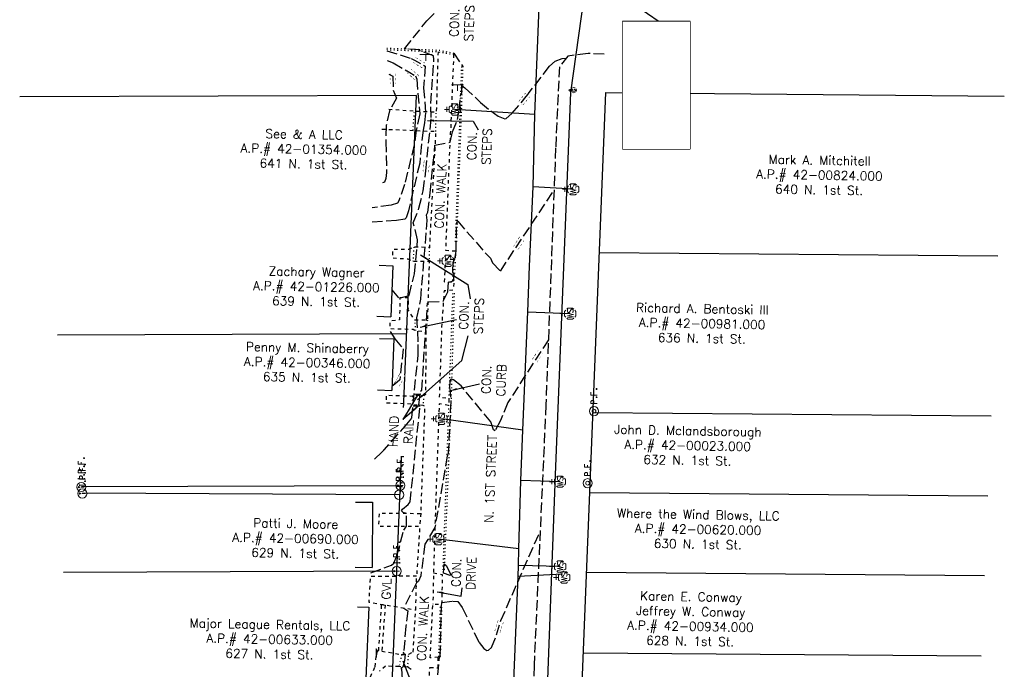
# Model space of a CAD drawing. Extents: x 4660 to 2292870, y 4748 to 270056.
# Tile 4 of 9: x 2292533 to 2292843, y 268909 to 269113. Entities that reach past the tile are written whole.
import ezdxf
from ezdxf.enums import TextEntityAlignment as Align

# ---------------------------------------------------------------- set-up
doc = ezdxf.new("R2010")
doc.units = 0
doc.header["$LTSCALE"] = 20
doc.header["$MEASUREMENT"] = 0
doc.set_wipeout_variables(frame=1)
for name, pattern in [('gasex', [0]), ('OhDOT_USTN1', [0.055, 0.014, -0.041]), ('OhDOT_USTN3', [0.22, 0.165, -0.055]), ('OhDOT_USTN5', [0.11, 0.055, -0.055]), ('rowex', [0]), ('waterex', [0])]:
    doc.linetypes.add(name, pattern=pattern)
for name, color, linetype in [('BD_X_Porch_or_Deck', 7, 'Continuous'), ('DV_X_Property_Line', 7, 'Continuous'), ('PV_X_Curb', 120, 'OhDOT_USTN1'), ('PV_X_Driveway', 7, 'OhDOT_USTN5'), ('PV_X_EOP', 7, 'OhDOT_USTN3'), ('PV_X_Steps', 120, 'OhDOT_USTN1'), ('PV_X_Text', 7, 'Continuous'), ('PV_X_Walk', 120, 'OhDOT_USTN5'), ('RD_X_Misc_Items', 1, 'OhDOT_USTN3'), ('RD_X_Text', 7, 'Continuous'), ('RW_X_Fee_RW', 6, 'rowex'), ('SN_X_Public', 3, 'Continuous'), ('SV_X_Mon_Cells_Found', 7, 'Continuous'), ('SV_X_Text', 7, 'Continuous'), ('UT_X_Gas', 2, 'gasex'), ('UT_X_Gas_Cells', 2, 'Continuous'), ('UT_X_Water', 133, 'waterex'), ('UT_X_Water_Cells', 133, 'Continuous')]:
    doc.layers.add(name, color=color, linetype=linetype)
for name, color, linetype, transparency in [('DT_X_Contour_Major', 132, 'OhDOT_USTN3', 0.5), ('DT_X_Contour_Minor', 136, 'OhDOT_USTN3', 0.5), ('DT_X_User_Label_current', 6, 'Continuous', 0.5)]:
    doc.layers.add(name, color=color, linetype=linetype, transparency=transparency)
doc.styles.add('SHR', font='SIMPLEX', dxfattribs={"height": 0.75})
doc.styles.get("Standard").update_dxf_attribs({"font": 'arial.ttf'})
doc.dimstyles.get("Standard").update_dxf_attribs({"dimtxt": 0.18, "dimasz": 0.18, "dimexe": 0.18, "dimexo": 0.0625, "dimgap": 0.09, "dimtad": 0, "dimtih": 1, "dimtoh": 1, "dimdec": 4, "dimzin": 0, "dimdsep": 46, "dimtxsty": 'Standard', "dimcen": 0.09, "dimadec": 0, "dimazin": 0, "dimtfac": 1, "dimtdec": 4, "dimtofl": 0, "dimtmove": 0, "dimatfit": 3, "dimfxl": 1, "dimtolj": 1, "dimtzin": 0, "dimarcsym": 0})

# ---------------------------------------------------------------- blocks, each defined once
blk = doc.blocks.new('GV')
at = {"layer": 'UT_X_Gas_Cells', "color": 2, "linetype": 'Continuous', "lineweight": 0}
for p, q in [((0.032, 0.102), (-0.032, 0.102)), ((0, 0.07), (0, 0.134))]:
    blk.add_line(p, q, dxfattribs=at)
at = {"layer": 'UT_X_Gas_Cells', "color": 2, "linetype": 'Continuous', "lineweight": 0, "flags": 128}
blk.add_lwpolyline([(0.027, 0.027), (0.026, 0.031), (0.024, 0.034), (0.02, 0.038), (0.015, 0.042), (0.012, 0.044), (0.009, 0.044), (0.005, 0.045), (-0.004, 0.045), (-0.007, 0.044), (-0.01, 0.044), (-0.012, 0.042), (-0.018, 0.038), (-0.022, 0.033), (-0.024, 0.027), (-0.025, 0.019), (-0.027, 0.008), (-0.027, -0.007), (-0.026, -0.019), (-0.023, -0.028), (-0.019, -0.036), (-0.015, -0.039), (-0.011, -0.042), (-0.003, -0.045), (0.005, -0.045), (0.012, -0.044), (0.015, -0.042), (0.018, -0.041), (0.021, -0.038), (0.024, -0.034), (0.027, -0.027), (0.027, -0.01), (0.012, -0.01)], dxfattribs=at)
at = {"layer": 'UT_X_Gas_Cells', "color": 2, "linetype": 'Continuous', "lineweight": 0, "extrusion": (0, 0, -1)}
blk.add_arc((0, 0), 0.07, 330.0184, 29.9816, dxfattribs=at)
at = {"layer": 'UT_X_Gas_Cells', "color": 2, "linetype": 'Continuous', "lineweight": 0}
for start, end in [(60.0184, 120.0157), (330.0184, 29.9816), (239.9843, 299.9816)]:
    blk.add_arc((0, 0), 0.07, start, end, dxfattribs=at)
blk = doc.blocks.new('GVALVE_GAS VALVE')
at = {"xscale": 12, "yscale": 12, "zscale": 12}
blk.add_blockref('GV', (0, 0), dxfattribs=at)
blk = doc.blocks.new('IPID')
at = {"layer": 'SV_X_Mon_Cells_Found', "color": 2, "linetype": 'Continuous', "lineweight": 0}
blk.add_line((0, 0.006), (0, -0.038), dxfattribs=at)
at = {"layer": 'SV_X_Mon_Cells_Found', "color": 2, "linetype": 'Continuous', "lineweight": 0, "flags": 128}
for points in [[(0.102, 0.04), (0.119, 0.04)], [(0.11, -0.04), (0.11, 0.04)], [(0.189, -0.04), (0.189, 0.04), (0.215, 0.04), (0.218, 0.039), (0.222, 0.038), (0.223, 0.037), (0.225, 0.036), (0.227, 0.032), (0.229, 0.029), (0.23, 0.024), (0.23, 0.017), (0.229, 0.014), (0.228, 0.01), (0.226, 0.006), (0.224, 0.004), (0.222, 0.003), (0.219, 0.002), (0.215, 0.001), (0.189, 0.001)], [(0.339, 0.04), (0.301, 0.04), (0.301, -0.04)], [(0.301, 0.001), (0.328, 0.001)], [(0.102, -0.04), (0.119, -0.04)], [(0.158, -0.029), (0.161, -0.029), (0.163, -0.031), (0.164, -0.033), (0.164, -0.036), (0.163, -0.039), (0.161, -0.04), (0.158, -0.04), (0.157, -0.039), (0.155, -0.036), (0.155, -0.033), (0.157, -0.031), (0.158, -0.029)], [(0.271, -0.029), (0.273, -0.029), (0.275, -0.031), (0.277, -0.033), (0.277, -0.036), (0.275, -0.039), (0.273, -0.04), (0.271, -0.04), (0.269, -0.039), (0.267, -0.036), (0.267, -0.033), (0.269, -0.031), (0.271, -0.029)], [(0.378, -0.029), (0.381, -0.029), (0.383, -0.031), (0.384, -0.033), (0.384, -0.036), (0.383, -0.039), (0.381, -0.04), (0.378, -0.04), (0.377, -0.039), (0.375, -0.036), (0.375, -0.033), (0.377, -0.031), (0.378, -0.029)]]:
    blk.add_lwpolyline(points, dxfattribs=at)
at = {"layer": 'SV_X_Mon_Cells_Found', "color": 2, "linetype": 'Continuous', "lineweight": 0}
for centre, radius in [((0, 0), 0.06), ((0, 0.033), 0.008)]:
    blk.add_circle(centre, radius, dxfattribs=at)
blk = doc.blocks.new('IPF')
at = {"layer": 'SV_X_Mon_Cells_Found', "color": 7, "linetype": 'Continuous', "lineweight": 0, "flags": 128}
for points in [[(0.101, 0.04), (0.118, 0.04)], [(0.11, -0.04), (0.11, 0.04)], [(0.188, -0.04), (0.188, 0.04), (0.214, 0.04), (0.217, 0.039), (0.221, 0.038), (0.223, 0.037), (0.224, 0.036), (0.226, 0.032), (0.228, 0.029), (0.229, 0.024), (0.229, 0.017), (0.229, 0.014), (0.227, 0.01), (0.225, 0.006), (0.223, 0.004), (0.221, 0.003), (0.219, 0.002), (0.214, 0.001), (0.188, 0.001)], [(0.338, 0.04), (0.3, 0.04), (0.3, -0.04)], [(0.3, 0.001), (0.327, 0.001)], [(0.101, -0.04), (0.118, -0.04)], [(0.157, -0.029), (0.16, -0.029), (0.162, -0.031), (0.164, -0.033), (0.164, -0.036), (0.162, -0.039), (0.16, -0.04), (0.157, -0.04), (0.156, -0.039), (0.154, -0.036), (0.154, -0.033), (0.156, -0.031), (0.157, -0.029)], [(0.27, -0.029), (0.273, -0.029), (0.274, -0.031), (0.276, -0.033), (0.276, -0.036), (0.274, -0.039), (0.273, -0.04), (0.27, -0.04), (0.268, -0.039), (0.267, -0.036), (0.267, -0.033), (0.268, -0.031), (0.27, -0.029)], [(0.377, -0.029), (0.38, -0.029), (0.382, -0.031), (0.383, -0.033), (0.383, -0.036), (0.382, -0.039), (0.38, -0.04), (0.377, -0.04), (0.376, -0.039), (0.374, -0.036), (0.374, -0.033), (0.376, -0.031), (0.377, -0.029)]]:
    blk.add_lwpolyline(points, dxfattribs=at)
at = {"layer": 'SV_X_Mon_Cells_Found', "color": 7, "linetype": 'Continuous', "lineweight": 0}
blk.add_circle((0, 0), 0.06, dxfattribs=at)
blk = doc.blocks.new('IPIPE')
at = {"layer": 'SV_X_Mon_Cells_Found', "color": 7, "linetype": 'Continuous', "lineweight": 0, "flags": 128}
for points in [[(0.1, -0.04), (0.1, 0.04), (0.126, 0.04), (0.129, 0.039), (0.133, 0.038), (0.135, 0.037), (0.136, 0.036), (0.138, 0.032), (0.14, 0.029), (0.141, 0.024), (0.141, 0.017), (0.141, 0.014), (0.14, 0.01), (0.137, 0.006), (0.135, 0.004), (0.133, 0.003), (0.131, 0.002), (0.126, 0.001), (0.1, 0.001)], [(0.25, 0.04), (0.212, 0.04), (0.212, -0.04)], [(0.212, 0.001), (0.239, 0.001)], [(0.182, -0.029), (0.185, -0.029), (0.186, -0.031), (0.188, -0.033), (0.188, -0.036), (0.186, -0.039), (0.185, -0.04), (0.182, -0.04), (0.18, -0.039), (0.179, -0.036), (0.179, -0.033), (0.18, -0.031), (0.182, -0.029)], [(0.289, -0.029), (0.292, -0.029), (0.294, -0.031), (0.296, -0.033), (0.296, -0.036), (0.294, -0.039), (0.292, -0.04), (0.289, -0.04), (0.288, -0.039), (0.286, -0.036), (0.286, -0.033), (0.288, -0.031), (0.289, -0.029)]]:
    blk.add_lwpolyline(points, dxfattribs=at)
at = {"layer": 'SV_X_Mon_Cells_Found', "color": 7, "linetype": 'Continuous', "lineweight": 0}
for radius in [0.06, 0.0247]:
    blk.add_circle((0, 0), radius, dxfattribs=at)
blk = doc.blocks.new('SGN1P')
at = {"layer": 'SN_X_Public', "color": 3, "linetype": 'Continuous', "lineweight": 0}
for p, q in [((0, 0), (-0.08, 0)), ((0, 0.08), (0, -0.08))]:
    blk.add_line(p, q, dxfattribs=at)
blk = doc.blocks.new('SIGNPB_PUBLIC SIGN')
at = {"xscale": 12, "yscale": 12, "zscale": 12}
blk.add_blockref('SGN1P', (0, 0), dxfattribs=at)
blk = doc.blocks.new('WSS')
at = {"layer": 'UT_X_Water_Cells', "color": 133, "linetype": 'Continuous', "lineweight": 0}
for p, q in [((0, 0.074), (0, 0.138)), ((0.032, 0.106), (-0.032, 0.106)), ((0.02, 0.008), (0.055, -0.01))]:
    blk.add_line(p, q, dxfattribs=at)
at = {"layer": 'UT_X_Water_Cells', "color": 133, "linetype": 'Continuous', "lineweight": 0, "flags": 128}
for points in [[(-0.059, 0.045), (-0.074, 0.03), (-0.074, -0.03), (-0.059, -0.045)], [(-0.055, 0.035), (-0.041, -0.041), (-0.027, 0.035), (-0.013, -0.041), (0.001, 0.035)], [(0.045, 0.059), (0.03, 0.074), (-0.03, 0.074), (-0.045, 0.059)], [(0.059, -0.045), (0.074, -0.03), (0.074, 0.03), (0.059, 0.045)], [(-0.045, -0.059), (-0.03, -0.074), (0.03, -0.074), (0.045, -0.059)]]:
    blk.add_lwpolyline(points, dxfattribs=at)
at = {"layer": 'UT_X_Water_Cells', "color": 133, "linetype": 'Continuous', "lineweight": 0, "extrusion": (0, 0, -1)}
for centre, radius, start, end in [((-0.028, 0.02), 0.0135, 303.6324, 53.7413), ((-0.039, -0.005), 0.04, 61.3463, 118.6537), ((-0.037, -0.009), 0.0316, 235.6037, 316.3305), ((-0.044, -0.022), 0.017, 132.0642, 228.5117)]:
    blk.add_arc(centre, radius, start, end, dxfattribs=at)

msp = doc.modelspace()

# ---------------------------------------------------------------- linework, layer by layer
at = {"layer": 'BD_X_Porch_or_Deck'}
for p, q in [((2292645.95, 269035.87), (2292650.34, 269035.69)), ((2292645.29, 269019.83), (2292649.68, 269019.65)), ((2292646.15, 269012.85), (2292650.65, 269012.66)), ((2292645.47, 268996.64), (2292649.96, 268996.45)), ((2292638.57, 268961.3), (2292643.88, 268961.28)), ((2292638.48, 268940.73), (2292643.79, 268940.71)), ((2292639.18, 268928.28), (2292642.75, 268928.13))]:
    msp.add_line(p, q, dxfattribs=at)
at = {"layer": 'BD_X_Porch_or_Deck', "flags": 128}
for points in [[(2292650.34, 269035.69), (2292649.68, 269019.65)], [(2292650.65, 269012.66), (2292649.96, 268996.45)], [(2292643.88, 268961.28), (2292643.79, 268940.71)], [(2292642.75, 268928.13), (2292641.82, 268905.74)]]:
    msp.add_lwpolyline(points, dxfattribs=at)
at = {"layer": 'DT_X_Contour_Major', "elevation": 855}
msp.add_lwpolyline([(2292645.05, 268915.09), (2292645.02, 268912.38), (2292645.43, 268914.29), (2292645.05, 268915.09)], close=True, dxfattribs=at)
at = {"layer": 'DT_X_Contour_Minor', "elevation": 853}
msp.add_lwpolyline([(2292667.06, 268941.26), (2292668.53, 268938.45), (2292668.36, 268938.11), (2292666.27, 268938.84), (2292666.5, 268941.86), (2292667.06, 268941.26)], close=True, dxfattribs=at)
at = {"layer": 'DV_X_Property_Line'}
for p, q in [((2292715.35, 269039.87), (2292840.82, 269038.83)), ((2292544.66, 269014.01), (2292654.66, 269014.4)), ((2292713.34, 268989.46), (2292838.73, 268988.45)), ((2292652.67, 268966.44), (2292552.27, 268966.09)), ((2292652.29, 268963.56), (2292552.58, 268964.09)), ((2292652.67, 268966.44), (2292652.58, 268964.44)), ((2292712.34, 268964.25), (2292837.69, 268963.26)), ((2292651.55, 268939.46), (2292546.55, 268939.05)), ((2292836.64, 268938.07), (2292711.34, 268939.04)), ((2292710.34, 268913.83), (2292835.6, 268912.88))]:
    msp.add_line(p, q, dxfattribs=at)
at = {"layer": 'PV_X_Curb', "flags": 128}
for points in [[(2292648.38, 269104.29), (2292664.79, 269103.66), (2292669.47, 269102.74)], [(2292648.38, 269103.83), (2292664.54, 269103.15), (2292669.45, 269102.29)], [(2292671.91, 269098.51), (2292671.19, 269077.63), (2292669.92, 269042.78)], [(2292672.32, 269098.52), (2292671.61, 269077.25), (2292670.3, 269042.73)], [(2292669.41, 269036.86), (2292669.12, 269031.06)], [(2292669.94, 269036.83), (2292669.53, 269031.02)], [(2292669.13, 269027.02), (2292667.92, 268994.09), (2292667.87, 268991.74), (2292666.02, 268939.3)], [(2292669.6, 269027.1), (2292668.62, 268993.11), (2292666.43, 268939.22)], [(2292665.19, 268928.24), (2292664.7, 268912.56)], [(2292665.65, 268928.19), (2292665.22, 268912.58)]]:
    msp.add_lwpolyline(points, dxfattribs=at)
at = {"layer": 'PV_X_Driveway', "flags": 128}
for points in [[(2292663.11, 268938.96), (2292665.87, 268938.41), (2292665.88, 268937.47), (2292665.7, 268929.91), (2292665.59, 268928.91), (2292662.92, 268929.08)], [(2292657.8, 268937.9), (2292643.18, 268937.86), (2292642.71, 268929.76), (2292657.53, 268927.31)]]:
    msp.add_lwpolyline(points, dxfattribs=at)
at = {"layer": 'PV_X_EOP'}
for points in [[(2292669.47, 269102.74), (2292672.32, 269098.52)], [(2292716.82, 269102.36), (2292711.78, 269102.62), (2292705.45, 269101.77), (2292702.77, 269098.42), (2292701.58, 269072.86), (2292698.52, 268991.92), (2292694.78, 268909.76), (2292692.52, 268841.85)]]:
    msp.add_lwpolyline(points, dxfattribs=at)
at = {"layer": 'PV_X_Steps'}
for points in [[(2292656.68, 269078.37), (2292657.1, 269084.39)], [(2292663.82, 269078.06), (2292663.97, 269084.03)], [(2292656.92, 269041.62), (2292656.63, 269037.18)], [(2292661.8, 269041.44), (2292661.75, 269037.17)], [(2292657.57, 269015.31), (2292657.24, 269018.62)], [(2292656.5, 268994.57), (2292656.39, 268992.26)], [(2292660.14, 268994.89), (2292659.76, 268991.82)], [(2292653.08, 268913.25), (2292652.23, 268909.46)], [(2292654.98, 268909.27), (2292655.3, 268913.35)]]:
    msp.add_lwpolyline(points, dxfattribs=at)
msp.add_polyline3d([(2292661.17, 269018.55, 854.88), (2292660.72, 269014.99, 854.9)], dxfattribs=at)
at = {"layer": 'PV_X_Text'}
for p, q in [((2292675.63, 269081.29), (2292677.18, 269078.55)), ((2292673.92, 269029.82), (2292674.63, 269025.28)), ((2292671.99, 269005.89), (2292674, 269013.68)), ((2292671.82, 268931.61), (2292672.17, 268934.24))]:
    msp.add_line(p, q, dxfattribs=at)
at = {"layer": 'PV_X_Walk', "flags": 128}
for points in [[(2292664.54, 269103.15), (2292663.97, 269084.03), (2292657.99, 269084.33), (2292648.39, 269084.99)], [(2292669.45, 269102.29), (2292668.5, 269078.33), (2292668.37, 269077.45), (2292666.9, 269040.64), (2292670.13, 269040.38), (2292669.92, 269037.53), (2292666.86, 269037.8), (2292666.51, 269030.67), (2292669.6, 269030.53), (2292669.16, 269028.04), (2292666.44, 269027.82), (2292665.67, 269016.34), (2292664.93, 268994.22), (2292667.92, 268994.09), (2292667.87, 268991.74), (2292664.9, 268992.27), (2292663.6, 268955.17), (2292663.11, 268938.96), (2292662.92, 268929.08)], [(2292646.86, 269078.79), (2292656.68, 269078.37), (2292663.82, 269078.06), (2292661.8, 269041.44), (2292656.92, 269041.62), (2292655.22, 269040.87), (2292650.19, 269040.79), (2292650.21, 269038.32), (2292650.2, 269038.22), (2292655.06, 269037.87), (2292656.63, 269037.18), (2292661.75, 269037.17), (2292661.17, 269018.55), (2292657.24, 269018.62), (2292655.16, 269021.83), (2292655.33, 269025.66), (2292652.51, 269025.62), (2292652.42, 269018.7), (2292649.4, 269018.23), (2292649.28, 269015.92), (2292656.74, 269015.74), (2292657.57, 269015.31), (2292660.72, 269014.99), (2292660.6, 268995.21), (2292660.14, 268994.89), (2292656.53, 268994.89), (2292656.5, 268994.57), (2292648.19, 268994.85), (2292648.2, 268992.55), (2292656.39, 268992.26), (2292656.38, 268992.06), (2292659.76, 268991.82), (2292660.34, 268991.45), (2292659.07, 268957.74), (2292658.98, 268957.6), (2292645.95, 268957.71), (2292645.79, 268953.69), (2292658.61, 268953.68), (2292658.76, 268953.64), (2292657.8, 268937.9)]]:
    msp.add_lwpolyline(points, dxfattribs=at)
at = {"layer": 'PV_X_Walk'}
for points in [[(2292659.07, 268957.74), (2292658.76, 268953.64)], [(2292642.29, 268904.27), (2292644.76, 268909.39), (2292645.19, 268914.27), (2292645.87, 268914.52), (2292646.78, 268928.97), (2292647.91, 268928.82), (2292646.81, 268914.33), (2292653.08, 268913.25), (2292655.3, 268913.35), (2292656.69, 268914.04), (2292657.53, 268927.31), (2292657.8, 268937.9)], [(2292658.24, 268832.14), (2292659.04, 268850.52), (2292659.8, 268867.61), (2292662.83, 268867.54), (2292663, 268870.05), (2292660.27, 268870.19), (2292660.78, 268889.09), (2292661.99, 268909.21), (2292664.54, 268909.05), (2292664.61, 268912.4), (2292662.08, 268912.18), (2292662.92, 268929.08)], [(2292656.12, 268908.57), (2292654.98, 268909.27), (2292652.23, 268909.46), (2292647.95, 268909.59), (2292646.1, 268908.04)]]:
    msp.add_lwpolyline(points, dxfattribs=at)
at = {"layer": 'RD_X_Misc_Items'}
for p, q in [((2292656.95, 268995.29), (2292659.16, 268995.33)), ((2292658.94, 268991.53), (2292656.71, 268991.48))]:
    msp.add_line(p, q, dxfattribs=at)
at = {"layer": 'RW_X_Fee_RW'}
for p, q in [((2292657.77, 269089.33), (2292532.77, 269088.89)), ((2292647.4, 268839.55), (2292657.77, 269089.33)), ((2292707.33, 268838.21), (2292717.35, 269090.28)), ((2292717.35, 269090.28), (2292842.9, 269089.2))]:
    msp.add_line(p, q, dxfattribs=at)
at = {"layer": 'SV_X_Text'}
msp.add_lwpolyline([(2292722.66, 269072.54), (2292743.94, 269072.54), (2292743.94, 269112.64), (2292722.66, 269112.64)], close=True, dxfattribs=at)
at = {"layer": 'UT_X_Gas'}
msp.add_line((2292706.35, 269090.28), (2292710.76, 269121.99), dxfattribs=at)
msp.add_lwpolyline([(2292686.28, 268563.44), (2292701.57, 268969.84), (2292706.35, 269090.28)], dxfattribs=at)
at = {"layer": 'UT_X_Water'}
for p, q in [((2292695.08, 269083.38), (2292669.84, 269084.98)), ((2292707.06, 269059.81), (2292694.49, 269060.6)), ((2292692.86, 269021.18), (2292706.18, 269020.64)), ((2292691.28, 268983.9), (2292665.65, 268987.52)), ((2292702.96, 268967.7), (2292690.63, 268968.05)), ((2292690.01, 268946.54), (2292664.64, 268949.63)), ((2292702.99, 268940.99), (2292689.86, 268941.32)), ((2292703.72, 268938.53), (2292689.73, 268937.82))]:
    msp.add_line(p, q, dxfattribs=at)
at = {"layer": 'UT_X_Water', "flags": 128}
msp.add_lwpolyline([(2292683.71, 268773.53), (2292683.66, 268782.91), (2292684.08, 268787.13), (2292684.11, 268794.11), (2292685.36, 268841.85), (2292685.95, 268846.35), (2292686.77, 268865.44), (2292686.83, 268866.32), (2292687.86, 268892.27), (2292689.73, 268937.82), (2292689.86, 268941.32), (2292690.01, 268946.54), (2292690.63, 268968.05), (2292691.28, 268983.9), (2292692.86, 269021.18), (2292693.3, 269035.61), (2292694.49, 269060.6), (2292695.08, 269083.38), (2292697.06, 269132.97), (2292698.3, 269169.49), (2292698.55, 269173.67), (2292698.72, 269194.61), (2292699.27, 269205.03), (2292700.19, 269232.28), (2292702.88, 269290.43), (2292704.73, 269331.16), (2292705.48, 269354.85), (2292707.21, 269398.54), (2292707.65, 269410.56), (2292708.73, 269468.23), (2292708.76, 269468.9), (2292709.97, 269496.73), (2292712.75, 269531.9), (2292714.51, 269575.71), (2292714.59, 269576.91), (2292714.37, 269588.21), (2292715.89, 269614.66), (2292715.94, 269623.28), (2292716.28, 269627.6), (2292716.51, 269631.68), (2292718.45, 269673.77)], dxfattribs=at)

# ---------------------------------------------------------------- block references
at = {"layer": 'SN_X_Public', "xscale": 2, "yscale": 2, "zscale": 2, "rotation": 90}
for p in [(2292660.74, 269102.24, 857.15), (2292670.67, 269092.71, 856.46)]:
    msp.add_blockref('SIGNPB_PUBLIC SIGN', p, dxfattribs=at)
at = {"layer": 'SV_X_Mon_Cells_Found', "xscale": 24, "yscale": 24, "zscale": 24, "rotation": 90}
for name, p in [('IPIPE', (2292713.65, 268989.91)), ('IPID', (2292552.2, 268966)), ('IPID', (2292552.53, 268963.99)), ('IPID', (2292652.67, 268966.51)), ('IPIPE', (2292711.66, 268967.22)), ('IPF', (2292652.29, 268963.56)), ('IPID', (2292651.51, 268939.5))]:
    msp.add_blockref(name, p, dxfattribs=at)
at = {"layer": 'UT_X_Gas_Cells', "rotation": 90}
msp.add_blockref('GVALVE_GAS VALVE', (2292707.27, 269091.01, 856.13), dxfattribs=at)
at = {"layer": 'UT_X_Water_Cells', "xscale": 24, "yscale": 24, "zscale": 24, "rotation": 90}
for p in [(2292669.84, 269084.98, 856.27), (2292707.06, 269059.81, 855.94), (2292667.65, 269037.24, 855.35), (2292706.18, 269020.64, 854.92), (2292665.65, 268987.52, 854.27), (2292702.96, 268967.7, 853.82), (2292664.64, 268949.63, 853.56), (2292702.99, 268940.99, 853.44), (2292704.24, 268937.52, 853.5)]:
    msp.add_blockref('WSS', p, dxfattribs=at)

# ---------------------------------------------------------------- texts
at = {"layer": 'DT_X_User_Label_current', "style": 'SHR'}
for s, rotation, p in [('858', 149.3208, (2292658.54, 269099.69)), ('860', 91.5335, (2292650.31, 269094.53)), ('856', 50.6967, (2292691.74, 269088.29)), ('857', 83.9068, (2292660.86, 269067.09)), ('855', 56.3839, (2292689.99, 269042.81)), ('854', 57.13, (2292695.91, 269007.17)), ('857', 61.2066, (2292652.41, 268999.71)), ('853', 72.9853, (2292683.78, 268922.13))]:
    msp.add_text(s, height=1.6, rotation=rotation, dxfattribs=at).set_placement(p, align=Align.MIDDLE_CENTER)
at = {"layer": 'PV_X_Text', "style": 'SHR'}
for p in [(2292666.21, 269047.4), (2292660.67, 268911.18)]:
    msp.add_text('CON. WALK', height=2.8, rotation=87.2367, dxfattribs=at).set_placement(p)
at = {"layer": 'PV_X_Text', "char_height": 2.8, "attachment_point": 2, "rotation": 87.8327, "style": 'SHR'}
for s, insert in [('CON.\\PSTEPS', (2292668.29, 269112.36)), ('CON.\\PSTEPS', (2292673.83, 269073.5)), ('CON.\\PSTEPS', (2292671.3, 269020.12)), ('CON.\\PCURB', (2292678.39, 268999.88)), ('CON.\\PDRIVE', (2292668.91, 268939.06)), ('GVL', (2292646.88, 268933.97))]:
    msp.add_mtext_dynamic_manual_height_columns(s, width=23.3461, gutter_width=14, heights=[0], dxfattribs=dict(at, insert=insert))
at = {"layer": 'SV_X_Text', "style": 'SHR'}
msp.add_text('N. 1ST STREET ', height=2.8, rotation=87.5929, dxfattribs=at).set_placement((2292681.89, 268954.64))
at = {"layer": 'SV_X_Text', "insert": (2292733.66, 269111.48), "char_height": 2, "attachment_point": 6, "rotation": 90, "style": 'SHR'}
msp.add_mtext("C.P.# 1003\\PPunch Mark in East Side \\Pof Water Valve Rim^JN:269132.1434'^JE:2292705.9991'^JEL:857.30'", dxfattribs=at)
at = {"layer": 'SV_X_Text', "char_height": 2.8, "attachment_point": 2, "rotation": 358.947, "style": 'SHR'}
for s, width, insert in [('See & A LLC\\PA.P.# 42-01354.000\\P641 N. 1st St.', 54.9549, (2292622.38, 269078.54)), ('Mark A. Mitchitell\\PA.P.# 42-00824.000\\P640 N. 1st St.', 50.2909, (2292784.77, 269070.38)), ('Zachary Wagner\\PA.P.# 42-01226.000\\P639 N. 1st St.', 54.9549, (2292626.32, 269035.19)), ('Richard A. Bentoski III\\PA.P.# 42-00981.000\\P636 N. 1st St.', 50.2909, (2292747.83, 269023.59)), ('Penny M. Shinaberry\\PA.P.# 42-00346.000\\P635 N. 1st St.', 54.9549, (2292623.43, 269011.29)), ('John D. Mclandsborough\\PA.P.# 42-00023.000\\P632 N. 1st St.', 61.3083, (2292743.26, 268985.17)), ('Where the Wind Blows, LLC\\PA.P.# 42-00620.000\\P630 N. 1st St.', 61.3083, (2292746.56, 268958.76)), ('Patti J. Moore\\PA.P.# 42-00690.000\\P629 N. 1st St.', 54.9549, (2292619.77, 268955.89)), ('Karen E. Conway\\PJeffrey W. Conway\\PA.P.# 42-00934.000\\P628 N. 1st St.', 61.3083, (2292744.24, 268932.88)), ('Major League Rentals, LLC\\PA.P.# 42-00633.000\\P627 N. 1st St.', 57.7903, (2292611.62, 268924.13))]:
    msp.add_mtext_dynamic_manual_height_columns(s, width=width, gutter_width=1, heights=[0], dxfattribs=dict(at, insert=insert))

# ---------------------------------------------------------------- leaders
at = {"layer": 'PV_X_Text'}
for points in [[(2292661.26, 269081.48), (2292675.63, 269081.29)], [(2292659.04, 269039.12), (2292673.92, 269029.82)], [(2292658.87, 269016.4), (2292670.35, 269018.81)], [(2292658.09, 268993.48), (2292671.99, 269005.89)], [(2292668.45, 268996.42), (2292677.55, 268998.55)], [(2292664.27, 268933.04), (2292671.82, 268931.61)], [(2292653.46, 268911.26), (2292658.58, 268898.1)]]:
    msp.add_leader(points, dimstyle='Standard', override={"dimscale": 20, "dimtxt": 0.01, "dimasz": 0.1}, dxfattribs=at)
at = {"layer": 'SV_X_Text'}
msp.add_leader([(2292706, 269132.14), (2292734.16, 269112.64)], dimstyle='Standard', override={"dimscale": 20, "dimtxt": 0.01, "dimasz": 0.1}, dxfattribs=at)

# ---------------------------------------------------------------- next in the draw order: texts
at = {"layer": 'RD_X_Text', "insert": (2292649.18, 268983.56, 861.76), "char_height": 2.8, "attachment_point": 2, "rotation": 87.8327, "style": 'SHR', "bg_fill": 2}
msp.add_mtext_dynamic_manual_height_columns('HAND \\PRAIL', width=12.4069, gutter_width=14, heights=[0], dxfattribs=at)

# ---------------------------------------------------------------- next in the draw order: wipeouts: each hides what was drawn before it
for points, layer in [([(2292660.72, 269099.33), (2292657.18, 269101.43), (2292656.36, 269100.05), (2292659.9, 269097.95)], 'DT_X_User_Label_current'), ([(2292651.17, 269092.5), (2292651.06, 269096.61), (2292649.46, 269096.57), (2292649.57, 269092.45)], 'DT_X_User_Label_current'), ([(2292691.08, 269086.22), (2292693.64, 269089.35), (2292692.4, 269090.36), (2292689.84, 269087.24)], 'DT_X_User_Label_current'), ([(2292661.43, 269064.96), (2292661.87, 269069.05), (2292660.28, 269069.22), (2292659.84, 269065.13)], 'DT_X_User_Label_current'), ([(2292689.52, 269040.65), (2292691.8, 269044.08), (2292690.46, 269044.97), (2292688.18, 269041.54)], 'DT_X_User_Label_current'), ([(2292695.45, 269004.97), (2292697.72, 269008.49), (2292696.38, 269009.36), (2292694.1, 269005.84)], 'DT_X_User_Label_current'), ([(2292652.12, 268997.52), (2292654.1, 269001.12), (2292652.7, 269001.89), (2292650.71, 268998.29)], 'DT_X_User_Label_current'), ([(2292683.94, 268919.93), (2292685.14, 268923.86), (2292683.61, 268924.33), (2292682.41, 268920.4)], 'DT_X_User_Label_current'), ([(2292722.66, 269072.54), (2292722.66, 269112.64), (2292743.94, 269112.64), (2292743.94, 269072.54)], 'SV_X_Text')]:
    msp.add_wipeout(points).dxf.layer = layer

# ---------------------------------------------------------------- next in the draw order: linework, layer by layer
at = {"layer": 'DT_X_Contour_Major'}
for points, elevation in [([(2292649.04, 269096.03), (2292650.29, 269095.4), (2292650.41, 269091.01), (2292651.46, 269088.54), (2292649.23, 269084.57), (2292648.2, 269079.93), (2292648.06, 269074.86), (2292648.35, 269065.09), (2292648.12, 269063.17), (2292647.67, 269062.08), (2292647.09, 269061.86)], 860), ([(2292643.42, 268938.97), (2292649.87, 268941.41), (2292650.62, 268942), (2292651.61, 268944.38), (2292653.76, 268952.42), (2292654.56, 268953.68), (2292654.64, 268957.64), (2292653.55, 268957.98), (2292653.07, 268958.52), (2292653.38, 268959.08), (2292655.17, 268960.52), (2292655.77, 268961.32), (2292658.87, 268991.71), (2292658.53, 268991.92), (2292659.06, 268996.22), (2292659.42, 268996.53), (2292661.21, 269023.86), (2292661.61, 269024.34), (2292666.13, 269024.52), (2292667.61, 269027.48), (2292667.8, 269030.54), (2292669.45, 269031.01), (2292669.64, 269033.06), (2292669.21, 269033.66), (2292669.36, 269037.07), (2292669.85, 269037.76), (2292670.22, 269040.3), (2292670.42, 269049.25), (2292670.75, 269049.77), (2292679.55, 269039.61), (2292681.1, 269038.15), (2292681.73, 269036.6), (2292684.18, 269034.07), (2292701.08, 269059.49)], 855)]:
    msp.add_lwpolyline(points, dxfattribs=dict(at, elevation=elevation))
at = {"layer": 'DT_X_Contour_Minor'}
for points, elevation in [([(2292649.46, 269014.99), (2292650.96, 269012.74), (2292653.57, 269009.56), (2292652.48, 268999.77), (2292650.01, 268997.65)], 857), ([(2292699.3, 269012.41), (2292686.5, 268992.6), (2292684.21, 268986.93), (2292682.51, 268983.68), (2292682.05, 268984.04), (2292681.13, 268986.56), (2292671.8, 268997.87), (2292669.45, 268999.8), (2292668.82, 268999.98), (2292668.39, 268999.68), (2292668.2, 268997.62), (2292668.54, 268992.95), (2292667.76, 268976.04), (2292667.42, 268975.82), (2292663.57, 268953.32), (2292660.42, 268948.03), (2292659.1, 268937.99), (2292658.34, 268936.4), (2292657.79, 268935.87), (2292653.77, 268927.9), (2292655.05, 268927.04), (2292654.38, 268922.16), (2292653.73, 268913.89), (2292653.4, 268913.8), (2292654.23, 268913.35), (2292654.02, 268911.28), (2292653.47, 268909.3), (2292652.79, 268908.89), (2292653.02, 268908.78), (2292653.23, 268904.91)], 854), ([(2292664.48, 268906.84), (2292664.96, 268912.57), (2292665.18, 268912.57), (2292665.63, 268928.19), (2292665.44, 268928.28), (2292665.62, 268928.43), (2292665.7, 268929.64), (2292669.15, 268930.11), (2292670.76, 268929.94), (2292672.16, 268928.09), (2292677.48, 268917), (2292678.94, 268915.16), (2292679.91, 268914.57), (2292680.41, 268914.58), (2292681.35, 268915.48), (2292683, 268919.45), (2292684.3, 268923.93), (2292696.71, 268952.07)], 853)]:
    msp.add_lwpolyline(points, dxfattribs=dict(at, elevation=elevation))

# ---------------------------------------------------------------- next in the draw order: texts
at = {"layer": 'DT_X_User_Label_current', "style": 'SHR'}
msp.add_text('859', height=1.6, rotation=137.7328, dxfattribs=at).set_placement((2292656.58, 269096.08), align=Align.MIDDLE_CENTER)

# ---------------------------------------------------------------- next in the draw order: leaders
at = {"layer": 'RD_X_Text'}
for points in [[(2292658.25, 268995.32), (2292653.42, 268987.34)], [(2292658.28, 268991.52), (2292653.42, 268987.34)]]:
    msp.add_leader(points, dimstyle='Standard', override={"dimscale": 20, "dimtxt": 0.01, "dimasz": 0.1}, dxfattribs=at)

# ---------------------------------------------------------------- next in the draw order: wipeouts: each hides what was drawn before it
msp.add_wipeout([(2292658.61, 269095.32), (2292655.63, 269098.03), (2292654.55, 269096.85), (2292657.54, 269094.13)]).dxf.layer = 'DT_X_User_Label_current'

# ---------------------------------------------------------------- next in the draw order: linework, layer by layer
at = {"layer": 'DT_X_Contour_Minor'}
for points, elevation in [([(2292650.03, 269028.18), (2292652.37, 269025.28), (2292652.67, 269025.6), (2292655.4, 269026.38), (2292657.15, 269033.13), (2292658.1, 269043.93), (2292656.75, 269049.25), (2292658.53, 269053.84), (2292659.87, 269059.32), (2292660.7, 269065.55), (2292662.41, 269082.46), (2292662.22, 269086.81), (2292663.22, 269100.67), (2292663.14, 269101.81), (2292658.79, 269103.45), (2292658.84, 269103.75), (2292653.99, 269104.06), (2292660.98, 269112.85), (2292665.84, 269117.65)], 857), ([(2292648.4, 269103.47), (2292656.11, 269101.01), (2292660.48, 269098.64), (2292660.01, 269091.8), (2292660.63, 269083.91), (2292660.31, 269080.74), (2292659.81, 269078.48), (2292658.77, 269068.06), (2292655.22, 269053.07), (2292654.47, 269050.87), (2292654.04, 269050.39), (2292651.45, 269049.94), (2292643.58, 269049.42)], 858), ([(2292648.53, 269100.39), (2292650.38, 269099.67), (2292657.46, 269095.58), (2292657.82, 269094.52), (2292658.76, 269083.56), (2292657.67, 269078.33), (2292657.06, 269073.77), (2292653.98, 269061.3), (2292652.22, 269056.2), (2292651.72, 269055.49), (2292649.78, 269054.8), (2292643.75, 269053.99)], 859), ([(2292644.52, 268974.77), (2292646.85, 268977.01), (2292654.19, 268985.16), (2292656.3, 268987.82), (2292658.25, 269007.59), (2292658.33, 269011.81), (2292657.91, 269019.27), (2292659.11, 269025.22), (2292661.16, 269050.08), (2292660.95, 269051.72), (2292661.3, 269052.61), (2292662.09, 269058.57), (2292663.58, 269073.72), (2292668.33, 269074.69), (2292669.06, 269077.9), (2292670.69, 269081.82), (2292671.23, 269084.72), (2292671.7, 269090.02), (2292672.02, 269090.01), (2292672.02, 269092.47), (2292673.02, 269091.82), (2292677.9, 269087.19), (2292681.16, 269084.48), (2292683.52, 269082.84), (2292685.58, 269082.03), (2292686.03, 269082.14), (2292687.83, 269083.68), (2292692.34, 269089), (2292699.63, 269098.63), (2292701.43, 269100.19), (2292703.59, 269101.05), (2292704.95, 269101.14)], 856)]:
    msp.add_lwpolyline(points, dxfattribs=dict(at, elevation=elevation))

doc.saveas('drawing.dxf')
